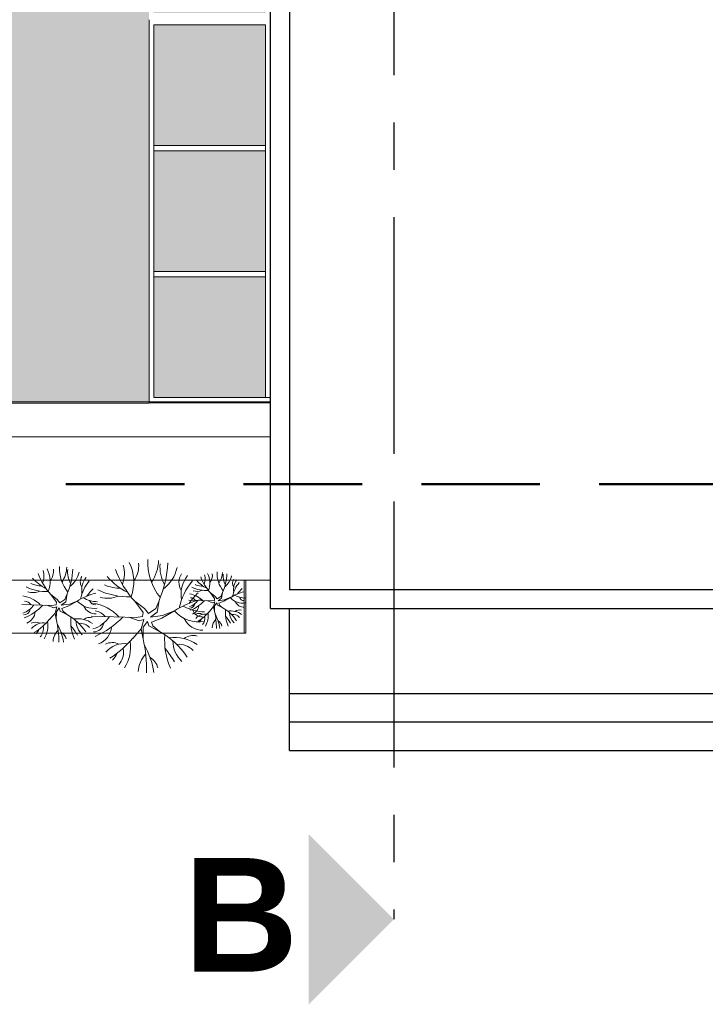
# Model space of a CAD drawing. Header units: millimetres. Extents: x -4807 to 7560, y 2608 to 7725.
# Tile 3 of 13: x -4490 to -4418, y 3455 to 3559. Entities that reach past the tile are written whole.
import ezdxf

# ---------------------------------------------------------------- set-up
doc = ezdxf.new("R2010")
doc.units = ezdxf.units.MM
doc.linetypes.add('AXESx2', pattern=[4, 2.5, -0.5, 0.5, -0.5])
doc.linetypes.add('CACHE2', pattern=[0.1875, 0.125, -0.0625])
doc.layers.add('Aucune', color=7, linetype='Continuous', lineweight=5)
doc.styles.add('STYLE_GENERE_6', font='arialbd.ttf')

msp = doc.modelspace()

# ---------------------------------------------------------------- hatches: boundary and pattern name
h = msp.add_hatch(color=9)
h.dxf.hatch_style = 1
h.paths.add_polyline_path([(-4478.24, 3641.7), (-4643.46, 3641.7), (-4643.46, 3561.92), (-4582.28, 3561.92), (-4582.28, 3518.57), (-4476.63, 3518.57), (-4476.63, 3558.92), (-4476.63, 3639.55)])
h.paths.add_polyline_path([(-4464.33, 3641.7), (-4469.3, 3641.7), (-4476.13, 3639.23), (-4476.13, 3626.14), (-4464.33, 3626.14)])
h.paths.add_polyline_path([(-4472.33, 3641.7), (-4477.61, 3641.7), (-4476.5, 3640.21)])
h.paths.add_polyline_path([(-4464.33, 3625.64), (-4476.13, 3625.64), (-4476.13, 3612.84), (-4464.33, 3612.84)])
h.paths.add_polyline_path([(-4464.33, 3612.34), (-4476.13, 3612.34), (-4476.13, 3599.54), (-4464.33, 3599.54)])
h.paths.add_polyline_path([(-4464.33, 3599.04), (-4476.13, 3599.04), (-4476.13, 3586.24), (-4464.33, 3586.24)])
h.paths.add_polyline_path([(-4464.33, 3585.74), (-4476.13, 3585.74), (-4476.13, 3572.94), (-4464.33, 3572.94)])
h.paths.add_polyline_path([(-4464.33, 3572.44), (-4476.13, 3572.44), (-4476.13, 3559.64), (-4464.33, 3559.64)])
h.paths.add_polyline_path([(-4464.33, 3558.38), (-4476.13, 3558.38), (-4476.13, 3545.63), (-4464.33, 3545.63)])
h.paths.add_polyline_path([(-4464.33, 3545.08), (-4476.13, 3545.08), (-4476.13, 3532.33), (-4464.33, 3532.33)])
h.paths.add_polyline_path([(-4464.33, 3531.78), (-4476.13, 3531.78), (-4476.13, 3519.03), (-4464.33, 3519.03)])

# ---------------------------------------------------------------- linework, layer by layer
at = {"linetype": 'AXESx2', "ltscale": 10}
msp.add_line((-4450.8, 3778.07), (-4450.8, 3504.96), dxfattribs=at)
at = {"color": 253, "linetype": 'Continuous'}
for p, q in [((-4461.83, 3644.91), (-4461.83, 3498.74)), ((-4463.83, 3496.74), (-4463.83, 3644.09)), ((-4323.8, 3498.74), (-4461.83, 3498.74)), ((-4463.83, 3496.74), (-4321.8, 3496.81)), ((-4461.83, 3481.78), (-4461.83, 3496.74)), ((-4461.83, 3487.78), (-4380.61, 3487.78)), ((-4461.83, 3484.78), (-4383.01, 3484.78)), ((-4461.83, 3481.78), (-4380.61, 3481.78))]:
    msp.add_line(p, q, dxfattribs=at)
at = {"color": 253, "linetype": 'Continuous', "lineweight": 20}
for p, q in [((-4463.83, 3518.57), (-4463.83, 3641.7)), ((-4476.63, 3558.92), (-4476.63, 3518.44)), ((-4476.13, 3558.38), (-4476.13, 3519.03)), ((-4464.33, 3558.38), (-4476.13, 3558.38)), ((-4464.33, 3558.37), (-4464.33, 3519.03)), ((-4464.33, 3545.63), (-4476.15, 3545.63)), ((-4464.33, 3545.08), (-4476.13, 3545.08)), ((-4464.33, 3532.33), (-4476.15, 3532.33)), ((-4464.33, 3531.78), (-4476.13, 3531.78)), ((-4582.28, 3518.57), (-4463.83, 3518.57)), ((-4582.28, 3518.42), (-4476.63, 3518.42)), ((-4463.93, 3518.48), (-4476.63, 3518.48)), ((-4463.93, 3519.03), (-4476.13, 3519.03)), ((-4585.86, 3514.88), (-4463.92, 3514.88)), ((-4466.42, 3499.74), (-4580.58, 3499.74)), ((-4580.58, 3499.74), (-4463.84, 3499.74)), ((-4466.58, 3494.15), (-4466.58, 3499.74)), ((-4466.42, 3494.15), (-4466.42, 3499.74)), ((-4469.64, 3498.02), (-4470.15, 3498.42)), ((-4469.72, 3497.81), (-4470.15, 3498.42)), ((-4469.05, 3498.03), (-4468.87, 3498.43)), ((-4468.98, 3497.83), (-4468.87, 3498.46)), ((-4486.31, 3497.71), (-4487, 3498.23)), ((-4486.41, 3497.43), (-4487, 3498.23)), ((-4486.45, 3497.15), (-4486.41, 3497.43)), ((-4486.31, 3497.71), (-4486.03, 3497.36)), ((-4486.03, 3497.36), (-4485.52, 3497.72)), ((-4485.43, 3497.45), (-4485.89, 3497.11)), ((-4485.52, 3497.72), (-4485.29, 3498.24)), ((-4485.43, 3497.45), (-4485.28, 3498.29)), ((-4484.21, 3497.54), (-4485.11, 3497.03)), ((-4485.04, 3497.22), (-4484.21, 3497.54)), ((-4477.11, 3496.74), (-4478.14, 3497.53)), ((-4477.27, 3496.32), (-4478.14, 3497.53)), ((-4475.92, 3496.76), (-4475.57, 3497.55)), ((-4475.79, 3496.36), (-4475.56, 3497.61)), ((-4472.45, 3497.63), (-4470.08, 3497.55)), ((-4470.47, 3497.57), (-4469.93, 3497.37)), ((-4470.08, 3497.55), (-4469.74, 3497.61)), ((-4469.93, 3497.37), (-4469.68, 3497.45)), ((-4469.82, 3496.95), (-4469.68, 3497.45)), ((-4469.74, 3497.61), (-4469.72, 3497.81)), ((-4469.49, 3497.35), (-4469.71, 3497.05)), ((-4469.64, 3498.02), (-4469.43, 3497.76)), ((-4469.41, 3497.11), (-4469.49, 3497.35)), ((-4469.43, 3497.76), (-4469.05, 3498.03)), ((-4468.98, 3497.83), (-4469.33, 3497.58)), ((-4469.33, 3497.58), (-4468.69, 3497.66)), ((-4468.74, 3497.52), (-4469.28, 3497.31)), ((-4469.28, 3497.31), (-4469.2, 3497.12)), ((-4468.07, 3497.9), (-4468.74, 3497.52)), ((-4468.69, 3497.66), (-4468.07, 3497.9)), ((-4490.06, 3497.18), (-4486.9, 3497.08)), ((-4487.42, 3497.1), (-4486.69, 3496.84)), ((-4487.14, 3495.61), (-4486.55, 3496.28)), ((-4486.9, 3497.08), (-4486.45, 3497.15)), ((-4486.69, 3496.84), (-4486.37, 3496.94)), ((-4486.55, 3496.28), (-4486.37, 3496.94)), ((-4486.55, 3496.28), (-4486.42, 3495.59)), ((-4486.4, 3496.4), (-4486.42, 3495.59)), ((-4486.11, 3496.81), (-4486.4, 3496.4)), ((-4486, 3496.49), (-4486.11, 3496.81)), ((-4486, 3496.49), (-4485.25, 3496.1)), ((-4485.89, 3497.11), (-4485.04, 3497.22)), ((-4485.11, 3497.03), (-4485.83, 3496.76)), ((-4485.83, 3496.76), (-4485.72, 3496.5)), ((-4485.29, 3496.12), (-4485.72, 3496.5)), ((-4477.32, 3495.91), (-4477.27, 3496.32)), ((-4477.11, 3496.74), (-4476.69, 3496.22)), ((-4476.69, 3496.22), (-4475.92, 3496.76)), ((-4475.79, 3496.36), (-4476.48, 3495.85)), ((-4473.96, 3496.5), (-4475.3, 3495.73)), ((-4475.2, 3496.02), (-4473.96, 3496.5)), ((-4470.26, 3496.45), (-4469.82, 3496.95)), ((-4469.82, 3496.95), (-4469.72, 3496.43)), ((-4469.71, 3497.05), (-4469.72, 3496.43)), ((-4469.41, 3497.11), (-4468.85, 3496.82)), ((-4468.87, 3496.83), (-4469.2, 3497.12)), ((-4461.83, 3496.74), (-4461.83, 3481.78)), ((-4482.73, 3495.96), (-4478, 3495.8)), ((-4478.77, 3495.83), (-4477.68, 3495.44)), ((-4478, 3495.8), (-4477.32, 3495.91)), ((-4477.68, 3495.44), (-4477.2, 3495.59)), ((-4477.47, 3494.6), (-4477.2, 3495.59)), ((-4476.81, 3495.4), (-4477.24, 3494.79)), ((-4476.65, 3494.92), (-4476.81, 3495.4)), ((-4476.48, 3495.85), (-4475.2, 3496.02)), ((-4475.3, 3495.73), (-4476.39, 3495.32)), ((-4476.39, 3495.32), (-4476.22, 3494.93)), ((-4580.58, 3494.15), (-4466.42, 3494.15)), ((-4580.58, 3494.15), (-4466.58, 3494.15)), ((-4478.35, 3493.6), (-4477.47, 3494.6)), ((-4477.47, 3494.6), (-4477.27, 3493.56)), ((-4477.24, 3494.79), (-4477.27, 3493.56)), ((-4476.65, 3494.92), (-4475.52, 3494.33)), ((-4475.58, 3494.36), (-4476.22, 3494.93)), ((-4461.83, 3487.78), (-4383.01, 3487.78)), ((-4461.83, 3481.78), (-4461.83, 3487.78)), ((-4383.01, 3481.78), (-4461.83, 3481.78))]:
    msp.add_line(p, q, dxfattribs=at)
at = {"linetype": 'CACHE2', "lineweight": 50, "ltscale": 100}
msp.add_line((-4304.15, 3509.89), (-4654.36, 3509.89), dxfattribs=at)
at = {"linetype": 'AXESx2', "lineweight": 30, "ltscale": 10}
msp.add_line((-4450.8, 3504.96), (-4450.8, 3463.95), dxfattribs=at)
at = {"color": 253, "linetype": 'Continuous', "lineweight": 20}
for centre, radius, start, end in [((-4482.67, 3499.58), 4.43, 338.9231, 27.1434), ((-4480.33, 3501.26), 2.61, 323.1198, 6.3155), ((-4470.97, 3501.6), 5.79, 176.6114, 219.4557), ((-4480.22, 3502.04), 4.6, 326.7916, 357.4658), ((-4486.16, 3502.16), 11.53, 336.7777, 357.021), ((-4471.93, 3501.08), 3.55, 173.3952, 210.402), ((-4482.27, 3502.62), 6.45, 199.569, 222.8565), ((-4489.72, 3500.17), 1.99, 337.868, 17.4539), ((-4490.02, 3499.6), 2.95, 338.9231, 27.1434), ((-4488.46, 3500.72), 1.74, 323.1198, 6.3155), ((-4482.22, 3500.95), 3.86, 176.6114, 219.4557), ((-4488.38, 3501.24), 3.07, 326.7916, 357.4658), ((-4492.35, 3501.32), 7.69, 336.7777, 357.021), ((-4482.86, 3500.6), 2.37, 173.3952, 210.402), ((-4486.51, 3501.13), 2.55, 306.5637, 348.1078), ((-4471.05, 3504.11), 9.68, 199.569, 222.8565), ((-4482.22, 3500.44), 2.99, 337.868, 17.4539), ((-4477.41, 3501.88), 3.82, 306.5637, 348.1078), ((-4471.9, 3499.52), 1.58, 146.0707, 212.3963), ((-4472.42, 3499.44), 2.21, 338.9231, 27.1434), ((-4471.25, 3500.28), 1.3, 323.1198, 6.3155), ((-4466.57, 3500.45), 2.89, 176.6114, 219.4557), ((-4471.19, 3500.67), 2.3, 326.7916, 357.4658), ((-4474.17, 3500.73), 5.77, 336.7777, 357.021), ((-4467.05, 3500.19), 1.78, 173.3952, 210.402), ((-4487.83, 3502.62), 3.49, 248.2667, 267.9274), ((-4485.63, 3502.76), 4.32, 220.2933, 244.1841), ((-4482.84, 3499.56), 1.05, 146.0707, 212.3963), ((-4479.55, 3496.82), 4.42, 139.9749, 167.9252), ((-4481.55, 3498.68), 2.19, 141.8825, 189.8004), ((-4476.09, 3504.32), 6.49, 220.2933, 244.1841), ((-4466.97, 3495.41), 6.63, 139.9749, 167.9252), ((-4469.97, 3498.21), 3.29, 141.8825, 189.8004), ((-4469.13, 3501.81), 3.24, 220.2933, 244.1841), ((-4466.61, 3501.71), 4.84, 199.569, 222.8565), ((-4472.19, 3499.87), 1.49, 337.868, 17.4539), ((-4469.79, 3500.59), 1.91, 306.5637, 348.1078), ((-4467.03, 3499.41), 0.79, 146.0707, 212.3963), ((-4464.57, 3497.36), 3.32, 139.9749, 167.9252), ((-4466.07, 3498.76), 1.65, 141.8825, 189.8004), ((-4487.43, 3503.56), 5.02, 244.3449, 271.8835), ((-4488.9, 3500.16), 1.73, 252.334, 295.0906), ((-4480.63, 3491.84), 6.74, 104.0359, 122.1743), ((-4479.79, 3495.78), 4.1, 132.048, 145.8622), ((-4478.79, 3505.52), 7.53, 244.3449, 271.8835), ((-4479.39, 3504.11), 5.24, 248.2667, 267.9274), ((-4467.32, 3493.85), 6.15, 132.048, 145.8622), ((-4472.75, 3495.87), 2.47, 43.7846, 81.0925), ((-4470.48, 3502.41), 3.77, 244.3449, 271.8835), ((-4471.58, 3499.86), 1.3, 252.334, 295.0906), ((-4470.78, 3501.71), 2.62, 248.2667, 267.9274), ((-4465.38, 3493.62), 5.05, 104.0359, 122.1743), ((-4464.75, 3496.58), 3.07, 132.048, 145.8622), ((-4490.46, 3494.84), 3.29, 43.7846, 81.0925), ((-4489.9, 3496.53), 1.02, 37.6862, 83.3208), ((-4482.47, 3499.12), 2.35, 221.9906, 279.0624), ((-4482.02, 3500.63), 3.16, 240.1968, 268.7653), ((-4482.25, 3497.83), 0.701, 198.599, 270.6709), ((-4483.34, 3492.44), 4.94, 43.7846, 81.0925), ((-4480.99, 3500.42), 2.59, 252.334, 295.0906), ((-4468.58, 3487.94), 10.11, 104.0359, 122.1743), ((-4472.81, 3498.47), 1.58, 286.1144, 326.705), ((-4473.98, 3500.62), 4.41, 293.0614, 316.3751), ((-4472.33, 3497.14), 0.765, 37.6862, 83.3208), ((-4466.76, 3499.08), 1.76, 221.9906, 279.0624), ((-4466.42, 3500.22), 2.37, 240.1968, 268.7653), ((-4466.6, 3497.92), 1.03, 204.1006, 272.1743), ((-4466.6, 3498.11), 0.526, 198.599, 270.6709), ((-4490.54, 3498.3), 2.11, 286.1144, 326.705), ((-4489.88, 3496.78), 0.707, 268.6971, 352.4293), ((-4492.1, 3501.17), 5.88, 293.0614, 316.3751), ((-4490.04, 3496.54), 1.41, 290.8445, 354.8699), ((-4482.25, 3497.57), 1.38, 204.1006, 272.1743), ((-4482.49, 3494.98), 1.53, 37.6862, 83.3208), ((-4471.34, 3498.86), 3.53, 221.9906, 279.0624), ((-4470.67, 3501.13), 4.74, 240.1968, 268.7653), ((-4472.32, 3497.33), 0.53, 268.6971, 352.4293), ((-4472.44, 3497.15), 1.06, 290.8445, 354.8699), ((-4471.02, 3496.92), 1.05, 198.599, 270.6709), ((-4471.35, 3495.48), 0.754, 62.3217, 118.1159), ((-4474, 3499.54), 4.85, 301.603, 320.4762), ((-4472.39, 3495.98), 2.01, 327.6382, 8.8421), ((-4476.62, 3494.8), 7.09, 358.6734, 13.2839), ((-4470.94, 3493.12), 4.25, 33.5211, 60.5113), ((-4464.91, 3496.34), 3.67, 175.2634, 203.4513), ((-4468.07, 3494.35), 2.15, 55.9619, 97.2625), ((-4466.69, 3496.32), 1.45, 179.7912, 227.9098), ((-4467.08, 3495.86), 0.739, 73.3924, 129.1288), ((-4488.59, 3494.31), 1, 62.3217, 118.1159), ((-4487.73, 3493.53), 1.71, 81.7285, 139.9992), ((-4492.13, 3499.73), 6.47, 301.603, 320.4762), ((-4489.97, 3494.98), 2.67, 327.6382, 8.8421), ((-4495.62, 3493.41), 9.46, 358.6734, 13.2839), ((-4488.04, 3491.16), 5.67, 33.5211, 60.5113), ((-4480, 3495.47), 4.9, 175.2634, 203.4513), ((-4484.22, 3492.81), 2.87, 55.9619, 97.2625), ((-4482.38, 3495.43), 1.94, 179.7912, 227.9098), ((-4483.9, 3493.81), 1.38, 43.6228, 96.1116), ((-4482.9, 3494.83), 0.985, 73.3924, 129.1288), ((-4483.45, 3497.63), 3.16, 286.1144, 326.705), ((-4482.47, 3495.35), 1.06, 268.6971, 352.4293), ((-4485.79, 3501.94), 8.83, 293.0614, 316.3751), ((-4471.02, 3496.54), 2.07, 204.1006, 272.1743), ((-4470.71, 3494.89), 1.28, 81.7285, 139.9992), ((-4472.83, 3496.61), 1.98, 318.8432, 331.8454), ((-4471.69, 3495.72), 0.947, 316.6523, 12.8043), ((-4468.38, 3494.56), 1.61, 138.4395, 174.7346), ((-4473.69, 3493.91), 4.6, 9.2654, 28.7876), ((-4469.73, 3494.73), 0.812, 12.2646, 61.6468), ((-4472.3, 3492.71), 4.94, 30.4625, 40.5768), ((-4467.83, 3495.1), 1.04, 43.6228, 96.1116), ((-4490.56, 3495.82), 2.65, 318.8432, 331.8454), ((-4489.04, 3494.63), 1.26, 316.6523, 12.8043), ((-4484.63, 3493.09), 2.14, 138.4395, 174.7346), ((-4491.71, 3492.23), 6.13, 9.2654, 28.7876), ((-4486.44, 3493.31), 1.08, 12.2646, 61.6468), ((-4489.86, 3490.62), 6.58, 30.4625, 40.5768), ((-4482.71, 3494.99), 2.12, 290.8445, 354.8699), ((-4479.71, 3486.93), 8.51, 33.5211, 60.5113), ((-4480.53, 3491.65), 1.51, 62.3217, 118.1159), ((-4485.84, 3499.78), 9.7, 301.603, 320.4762), ((-4482.6, 3492.65), 4.01, 327.6382, 8.8421), ((-4491.08, 3490.3), 14.19, 358.6734, 13.2839), ((-4467.64, 3493.38), 7.35, 175.2634, 203.4513), ((-4473.97, 3489.4), 4.3, 55.9619, 97.2625), ((-4471.21, 3493.33), 2.91, 179.7912, 227.9098), ((-4471.99, 3492.43), 1.48, 73.3924, 129.1288), ((-4479.24, 3490.48), 2.57, 81.7285, 139.9992), ((-4481.21, 3492.13), 1.89, 316.6523, 12.8043), ((-4485.2, 3488.53), 9.2, 9.2654, 28.7876), ((-4482.44, 3486.11), 9.87, 30.4625, 40.5768), ((-4473.49, 3490.9), 2.08, 43.6228, 96.1116), ((-4483.49, 3493.91), 3.97, 318.8432, 331.8454), ((-4474.58, 3489.81), 3.22, 138.4395, 174.7346), ((-4477.3, 3490.15), 1.62, 12.2646, 61.6468)]:
    msp.add_arc(centre, radius, start, end, dxfattribs=at)
at = {"layer": 'Aucune', "color": 7, "linetype": 'Continuous', "lineweight": 15}
msp.add_solid([(-4459.79, 3472.94), (-4459.79, 3454.96), (-4450.8, 3463.95)], dxfattribs=at)

# ---------------------------------------------------------------- texts
at = {"layer": 'Aucune', "color": 7, "linetype": 'Continuous', "lineweight": 50, "insert": (-4472.99, 3470.41), "char_height": 12, "attachment_point": 1, "rotation": 0.0286, "line_spacing_factor": 0.975772, "style": 'STYLE_GENERE_6'}
msp.add_mtext('B', dxfattribs=at)

doc.saveas('drawing.dxf')
